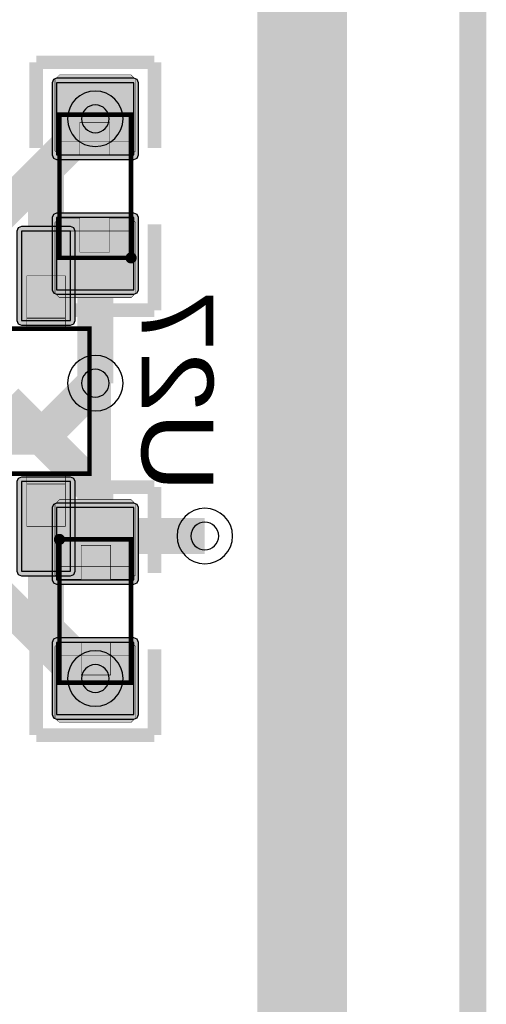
# Model space of a CAD drawing. Header units: millimetres. Extents: x -8 to 125, y -6 to 113.
# Tile 137 of 142: x 113.69 to 118.9, y 73.78 to 84.78. Entities that reach past the tile are written whole.
import ezdxf
from ezdxf.enums import TextEntityAlignment as Align

# ---------------------------------------------------------------- set-up
doc = ezdxf.new("R2010")
doc.units = ezdxf.units.MM
for name, color, linetype, true_color in [('Board Outline Layer', 7, 'Continuous', 0xff00ff), ('Bottom Layer', 7, 'Continuous', 0x0000ff), ('Bottom Paste Mask Layer', 7, 'Continuous', 0x800000), ('Bottom Silkscreen Layer', 7, 'Continuous', 0x66cc33), ('Bottom Solder Mask Layer', 7, 'Continuous', 0xaa00ff), ('Component Marking Layer', 7, 'Continuous', 0x66ffcc), ('Component Shape Layer', 7, 'Continuous', 0x00cccc), ('Hole Layer', 7, 'Continuous', 0x222222), ('Multi-Layer', 7, 'Continuous', 0xc0c0c0), ('Pin Floating Layer', 7, 'Continuous', 0xff99ff), ('Pin Soldering Layer', 7, 'Continuous', 0xcc9999), ('Top Layer', 7, 'Continuous', 0xff0000), ('Top Paste Mask Layer', 7, 'Continuous', 0x808080), ('Top Silkscreen Layer', 7, 'Continuous', 0xffcc00), ('Top Solder Mask Layer', 7, 'Continuous', 0x800080)]:
    doc.layers.add(name, color=color, linetype=linetype, true_color=true_color)
doc.styles.get("Standard").update_dxf_attribs({"font": 'arial.ttf'})

msp = doc.modelspace()

# ---------------------------------------------------------------- hatches: boundary and pattern name
at = {"layer": 'Bottom Layer'}
for points in [[(113.705, 81.418), (114.255, 81.418), (114.255, 82.418), (113.705, 82.418)], [(113.705, 78.618), (114.255, 78.618), (114.255, 79.618), (113.705, 79.618)]]:
    msp.add_hatch(color=256, dxfattribs=at).paths.add_polyline_path(points)
at = {"layer": 'Bottom Paste Mask Layer'}
for points in [[(113.705, 81.418), (114.255, 81.418), (114.255, 82.418), (113.705, 82.418)], [(113.705, 78.618), (114.255, 78.618), (114.255, 79.618), (113.705, 79.618)]]:
    msp.add_hatch(color=256, dxfattribs=at).paths.add_polyline_path(points)
at = {"layer": 'Bottom Solder Mask Layer'}
for points in [[(113.705, 81.367), (114.255, 81.367), (114.291, 81.382), (114.306, 81.418), (114.306, 82.418), (114.291, 82.454), (114.255, 82.469), (113.705, 82.469), (113.669, 82.454), (113.654, 82.418), (113.654, 81.418), (113.669, 81.382)], [(113.705, 78.567), (114.255, 78.567), (114.291, 78.582), (114.306, 78.618), (114.306, 79.618), (114.291, 79.654), (114.255, 79.669), (113.705, 79.669), (113.669, 79.654), (113.654, 79.618), (113.654, 78.618), (113.669, 78.582)]]:
    msp.add_hatch(color=256, dxfattribs=at).paths.add_polyline_path(points)
at = {"layer": 'Component Marking Layer'}
for points in [[(114.87, 82.118, 1), (114.99, 82.118, 1)], [(114.07, 78.972, 1), (114.19, 78.972, 1)]]:
    msp.add_hatch(color=256, dxfattribs=at).paths.add_polyline_path(points)
at = {"layer": 'Pin Floating Layer'}
for points in [[(114.195, 81.453), (113.765, 81.453), (113.765, 81.308), (114.195, 81.308)], [(113.765, 79.583), (114.195, 79.583), (114.195, 79.728), (113.765, 79.728)]]:
    msp.add_hatch(color=256, dxfattribs=at).paths.add_polyline_path(points)
at = {"layer": 'Pin Soldering Layer'}
for points in [[(114.93, 83.718), (114.13, 83.718), (114.13, 83.418), (114.93, 83.418)], [(114.93, 82.118), (114.13, 82.118), (114.13, 82.418), (114.93, 82.418)], [(113.765, 81.443), (114.195, 81.443), (114.195, 81.918), (113.765, 81.918)], [(113.765, 79.593), (114.195, 79.593), (114.195, 79.118), (113.765, 79.118)], [(114.13, 78.972), (114.93, 78.972), (114.93, 78.672), (114.13, 78.672)], [(114.13, 77.372), (114.93, 77.372), (114.93, 77.672), (114.13, 77.672)]]:
    msp.add_hatch(color=256, dxfattribs=at).paths.add_polyline_path(points)
at = {"layer": 'Top Layer'}
for points in [[(114.098, 83.268), (114.962, 83.268), (114.962, 84.075), (114.098, 84.075)], [(114.098, 81.762), (114.962, 81.762), (114.962, 82.568), (114.098, 82.568)], [(114.962, 79.328), (114.098, 79.328), (114.098, 78.522), (114.962, 78.522)], [(114.962, 77.821), (114.098, 77.821), (114.098, 77.015), (114.962, 77.015)]]:
    msp.add_hatch(color=256, dxfattribs=at).paths.add_polyline_path(points)
at = {"layer": 'Top Paste Mask Layer'}
for points in [[(114.08, 84.113), (114.08, 83.313), (114.13, 83.263), (114.358, 83.263), (114.358, 83.633), (114.688, 83.633), (114.688, 83.263), (114.93, 83.263), (114.98, 83.313), (114.98, 84.113), (114.93, 84.163), (114.13, 84.163)], [(114.13, 82.563), (114.358, 82.563), (114.358, 82.183), (114.688, 82.183), (114.688, 82.563), (114.93, 82.563), (114.98, 82.513), (114.98, 81.723), (114.93, 81.673), (114.13, 81.673), (114.08, 81.723), (114.08, 82.513)], [(114.93, 78.527), (114.702, 78.527), (114.702, 78.906), (114.372, 78.906), (114.372, 78.527), (114.13, 78.527), (114.08, 78.576), (114.08, 79.366), (114.13, 79.417), (114.93, 79.417), (114.98, 79.366), (114.98, 78.576)], [(114.98, 76.976), (114.98, 77.776), (114.93, 77.827), (114.702, 77.827), (114.702, 77.457), (114.372, 77.457), (114.372, 77.827), (114.13, 77.827), (114.08, 77.776), (114.08, 76.976), (114.13, 76.927), (114.93, 76.927)]]:
    msp.add_hatch(color=256, dxfattribs=at).paths.add_polyline_path(points)
at = {"layer": 'Top Solder Mask Layer'}
for points in [[(114.098, 83.217), (114.962, 83.217), (114.998, 83.232), (115.013, 83.268), (115.013, 84.075), (114.998, 84.111), (114.962, 84.126), (114.098, 84.126), (114.062, 84.111), (114.047, 84.075), (114.047, 83.268), (114.062, 83.232)], [(114.098, 81.711), (114.962, 81.711), (114.998, 81.726), (115.013, 81.762), (115.013, 82.568), (114.998, 82.604), (114.962, 82.619), (114.098, 82.619), (114.062, 82.604), (114.047, 82.568), (114.047, 81.762), (114.062, 81.726)], [(114.962, 79.379), (114.098, 79.379), (114.062, 79.364), (114.047, 79.328), (114.047, 78.522), (114.062, 78.486), (114.098, 78.471), (114.962, 78.471), (114.998, 78.486), (115.013, 78.522), (115.013, 79.328), (114.998, 79.364)], [(114.962, 77.872), (114.098, 77.872), (114.062, 77.857), (114.047, 77.821), (114.047, 77.015), (114.062, 76.979), (114.098, 76.964), (114.962, 76.964), (114.998, 76.979), (115.013, 77.015), (115.013, 77.821), (114.998, 77.857)]]:
    msp.add_hatch(color=256, dxfattribs=at).paths.add_polyline_path(points)

# ---------------------------------------------------------------- linework, layer by layer
at = {"layer": 'Board Outline Layer', "const_width": 0.3}
msp.add_lwpolyline([(2.794, 100.008), (116.078, 100.008), (118.746, 97.536), (118.746, 3.262), (115.042, 0.008), (2.754, 0.008), (0, 3.262), (0, 96.754)], close=True, dxfattribs=at)
at = {"layer": 'Bottom Layer'}
for points, const_width in [([(116.84, 89.408), (116.84, 13.208)], 1), ([(114.53, 83.672), (113.98, 83.121)], 0.4), ([(113.98, 83.121), (113.98, 81.918)], 0.4), ([(114.53, 80.718), (113.93, 80.118)], 0.4), ([(113.93, 80.118), (112.53, 80.118)], 0.4), ([(113.98, 77.968), (113.98, 79.118)], 0.4), ([(114.53, 77.418), (113.98, 77.968)], 0.4)]:
    msp.add_lwpolyline(points, dxfattribs=dict(at, const_width=const_width))
for points in [[(113.705, 81.418), (114.255, 81.418), (114.255, 82.418), (113.705, 82.418)], [(113.705, 78.618), (114.255, 78.618), (114.255, 79.618), (113.705, 79.618)]]:
    msp.add_lwpolyline(points, close=True, dxfattribs=at)
at = {"layer": 'Bottom Paste Mask Layer'}
for points in [[(113.705, 81.418), (114.255, 81.418), (114.255, 82.418), (113.705, 82.418)], [(113.705, 78.618), (114.255, 78.618), (114.255, 79.618), (113.705, 79.618)]]:
    msp.add_lwpolyline(points, close=True, dxfattribs=at)
at = {"layer": 'Bottom Silkscreen Layer', "const_width": 0.254}
msp.add_lwpolyline([(114.58, 79.618), (114.58, 81.418)], dxfattribs=at)
msp.add_lwpolyline([(114.58, 79.618), (114.58, 81.418)], dxfattribs=at)
at = {"layer": 'Bottom Solder Mask Layer'}
for points in [[(113.705, 81.367), (114.255, 81.367), (114.291, 81.382), (114.306, 81.418), (114.306, 82.418), (114.291, 82.454), (114.255, 82.469), (113.705, 82.469), (113.669, 82.454), (113.654, 82.418), (113.654, 81.418), (113.669, 81.382)], [(113.705, 78.567), (114.255, 78.567), (114.291, 78.582), (114.306, 78.618), (114.306, 79.618), (114.291, 79.654), (114.255, 79.669), (113.705, 79.669), (113.669, 79.654), (113.654, 79.618), (113.654, 78.618), (113.669, 78.582)]]:
    msp.add_lwpolyline(points, close=True, dxfattribs=at)
at = {"layer": 'Component Marking Layer', "const_width": 0.00508}
for points in [[(114.87, 82.118, 1), (114.99, 82.118, 1)], [(114.07, 78.972, 1), (114.19, 78.972, 1)]]:
    msp.add_lwpolyline(points, format="xyb", close=True, dxfattribs=at)
at = {"layer": 'Component Shape Layer', "const_width": 0.0508}
for points in [[(114.93, 82.118), (114.13, 82.118), (114.13, 83.718), (114.93, 83.718)], [(114.93, 82.118), (114.13, 82.118), (114.13, 83.718), (114.93, 83.718)], [(111.595, 79.708), (114.465, 79.708), (114.465, 81.328), (111.595, 81.328)], [(111.595, 79.708), (114.465, 79.708), (114.465, 81.328), (111.595, 81.328)], [(114.13, 78.972), (114.93, 78.972), (114.93, 77.372), (114.13, 77.372)], [(114.13, 78.972), (114.93, 78.972), (114.93, 77.372), (114.13, 77.372)]]:
    msp.add_lwpolyline(points, close=True, dxfattribs=at)
at = {"layer": 'Hole Layer'}
for points in [[(114.375, 83.672, 1), (114.685, 83.672), (114.685, 83.672, 1), (114.375, 83.672)], [(114.375, 80.718, 1), (114.685, 80.718), (114.685, 80.718, 1), (114.375, 80.718)], [(115.598, 79.01, 1), (115.908, 79.01), (115.908, 79.01, 1), (115.598, 79.01)], [(114.375, 77.418, 1), (114.685, 77.418), (114.685, 77.418, 1), (114.375, 77.418)]]:
    msp.add_lwpolyline(points, format="xyb", dxfattribs=at)
at = {"layer": 'Multi-Layer'}
for points in [[(114.22, 83.672, 1), (114.84, 83.672), (114.84, 83.672, 1), (114.22, 83.672)], [(114.22, 80.718, 1), (114.84, 80.718), (114.84, 80.718, 1), (114.22, 80.718)], [(115.443, 79.01, 1), (116.063, 79.01), (116.063, 79.01, 1), (115.443, 79.01)], [(114.22, 77.418, 1), (114.84, 77.418), (114.84, 77.418, 1), (114.22, 77.418)]]:
    msp.add_lwpolyline(points, format="xyb", dxfattribs=at)
at = {"layer": 'Pin Floating Layer', "const_width": 0.00508}
for points in [[(114.195, 81.453), (113.765, 81.453), (113.765, 81.308), (114.195, 81.308)], [(114.195, 81.453), (113.765, 81.453), (113.765, 81.308), (114.195, 81.308)], [(113.765, 79.583), (114.195, 79.583), (114.195, 79.728), (113.765, 79.728)], [(113.765, 79.583), (114.195, 79.583), (114.195, 79.728), (113.765, 79.728)]]:
    msp.add_lwpolyline(points, close=True, dxfattribs=at)
at = {"layer": 'Pin Soldering Layer', "const_width": 0.00508}
for points in [[(114.93, 83.718), (114.13, 83.718), (114.13, 83.418), (114.93, 83.418)], [(114.93, 83.718), (114.13, 83.718), (114.13, 83.418), (114.93, 83.418)], [(114.93, 82.118), (114.13, 82.118), (114.13, 82.418), (114.93, 82.418)], [(114.93, 82.118), (114.13, 82.118), (114.13, 82.418), (114.93, 82.418)], [(113.765, 81.443), (114.195, 81.443), (114.195, 81.918), (113.765, 81.918)], [(113.765, 81.443), (114.195, 81.443), (114.195, 81.918), (113.765, 81.918)], [(113.765, 79.593), (114.195, 79.593), (114.195, 79.118), (113.765, 79.118)], [(113.765, 79.593), (114.195, 79.593), (114.195, 79.118), (113.765, 79.118)], [(114.13, 78.972), (114.93, 78.972), (114.93, 78.672), (114.13, 78.672)], [(114.13, 78.972), (114.93, 78.972), (114.93, 78.672), (114.13, 78.672)], [(114.13, 77.372), (114.93, 77.372), (114.93, 77.672), (114.13, 77.672)], [(114.13, 77.372), (114.93, 77.372), (114.93, 77.672), (114.13, 77.672)]]:
    msp.add_lwpolyline(points, close=True, dxfattribs=at)
at = {"layer": 'Top Layer'}
for points, const_width in [([(116.84, 89.408), (116.84, 16.51)], 1), ([(114.53, 83.672), (113.023, 82.165)], 0.4), ([(114.53, 80.718), (114.53, 82.165)], 0.4), ([(109.13, 80.518), (113.53, 80.518)], 0.4), ([(113.53, 80.518), (114.53, 79.518)], 0.4), ([(114.53, 79.518), (114.53, 78.925)], 0.4), ([(114.53, 78.925), (114.615, 79.01)], 0.4), ([(114.615, 79.01), (115.753, 79.01)], 0.4), ([(114.384, 77.418), (112.93, 78.872)], 0.4), ([(114.53, 77.418), (114.384, 77.418)], 0.4)]:
    msp.add_lwpolyline(points, dxfattribs=dict(at, const_width=const_width))
for points in [[(114.098, 83.268), (114.962, 83.268), (114.962, 84.075), (114.098, 84.075)], [(114.098, 81.762), (114.962, 81.762), (114.962, 82.568), (114.098, 82.568)], [(114.962, 79.328), (114.098, 79.328), (114.098, 78.522), (114.962, 78.522)], [(114.962, 77.821), (114.098, 77.821), (114.098, 77.015), (114.962, 77.015)]]:
    msp.add_lwpolyline(points, close=True, dxfattribs=at)
at = {"layer": 'Top Paste Mask Layer', "const_width": 0.00508}
for points in [[(114.08, 84.113), (114.08, 83.313), (114.13, 83.263), (114.358, 83.263), (114.358, 83.633), (114.688, 83.633), (114.688, 83.263), (114.93, 83.263), (114.98, 83.313), (114.98, 84.113), (114.93, 84.163), (114.13, 84.163)], [(114.08, 84.113), (114.08, 83.313), (114.13, 83.263), (114.358, 83.263), (114.358, 83.633), (114.688, 83.633), (114.688, 83.263), (114.93, 83.263), (114.98, 83.313), (114.98, 84.113), (114.93, 84.163), (114.13, 84.163)], [(114.13, 82.563), (114.358, 82.563), (114.358, 82.183), (114.688, 82.183), (114.688, 82.563), (114.93, 82.563), (114.98, 82.513), (114.98, 81.723), (114.93, 81.673), (114.13, 81.673), (114.08, 81.723), (114.08, 82.513)], [(114.13, 82.563), (114.358, 82.563), (114.358, 82.183), (114.688, 82.183), (114.688, 82.563), (114.93, 82.563), (114.98, 82.513), (114.98, 81.723), (114.93, 81.673), (114.13, 81.673), (114.08, 81.723), (114.08, 82.513)], [(114.93, 78.527), (114.702, 78.527), (114.702, 78.906), (114.372, 78.906), (114.372, 78.527), (114.13, 78.527), (114.08, 78.576), (114.08, 79.366), (114.13, 79.417), (114.93, 79.417), (114.98, 79.366), (114.98, 78.576)], [(114.93, 78.527), (114.702, 78.527), (114.702, 78.906), (114.372, 78.906), (114.372, 78.527), (114.13, 78.527), (114.08, 78.576), (114.08, 79.366), (114.13, 79.417), (114.93, 79.417), (114.98, 79.366), (114.98, 78.576)], [(114.98, 76.976), (114.98, 77.776), (114.93, 77.827), (114.702, 77.827), (114.702, 77.457), (114.372, 77.457), (114.372, 77.827), (114.13, 77.827), (114.08, 77.776), (114.08, 76.976), (114.13, 76.927), (114.93, 76.927)], [(114.98, 76.976), (114.98, 77.776), (114.93, 77.827), (114.702, 77.827), (114.702, 77.457), (114.372, 77.457), (114.372, 77.827), (114.13, 77.827), (114.08, 77.776), (114.08, 76.976), (114.13, 76.927), (114.93, 76.927)]]:
    msp.add_lwpolyline(points, close=True, dxfattribs=at)
at = {"layer": 'Top Silkscreen Layer', "const_width": 0.152}
for points in [[(115.191, 84.303), (113.87, 84.303)], [(113.87, 84.303), (113.87, 83.344)], [(115.191, 84.303), (113.87, 84.303)], [(113.87, 84.303), (113.87, 83.344)], [(115.191, 83.344), (115.191, 84.303)], [(115.191, 83.344), (115.191, 84.303)], [(113.87, 81.533), (113.87, 82.492)], [(113.87, 81.533), (113.87, 82.492)], [(115.191, 82.492), (115.191, 81.533)], [(115.191, 82.492), (115.191, 81.533)], [(115.191, 81.533), (113.87, 81.533)], [(115.191, 81.533), (113.87, 81.533)], [(113.87, 78.598), (113.87, 79.557)], [(113.87, 79.557), (115.191, 79.557)], [(113.87, 78.598), (113.87, 79.557)], [(113.87, 79.557), (115.191, 79.557)], [(115.191, 79.557), (115.191, 78.598)], [(115.191, 79.557), (115.191, 78.598)], [(113.87, 77.745), (113.87, 76.786)], [(113.87, 77.745), (113.87, 76.786)], [(115.191, 76.786), (115.191, 77.745)], [(115.191, 76.786), (115.191, 77.745)], [(113.87, 76.786), (115.191, 76.786)], [(113.87, 76.786), (115.191, 76.786)]]:
    msp.add_lwpolyline(points, dxfattribs=at)
at = {"layer": 'Top Solder Mask Layer'}
for points in [[(114.098, 83.217), (114.962, 83.217), (114.998, 83.232), (115.013, 83.268), (115.013, 84.075), (114.998, 84.111), (114.962, 84.126), (114.098, 84.126), (114.062, 84.111), (114.047, 84.075), (114.047, 83.268), (114.062, 83.232)], [(114.098, 81.711), (114.962, 81.711), (114.998, 81.726), (115.013, 81.762), (115.013, 82.568), (114.998, 82.604), (114.962, 82.619), (114.098, 82.619), (114.062, 82.604), (114.047, 82.568), (114.047, 81.762), (114.062, 81.726)], [(114.962, 79.379), (114.098, 79.379), (114.062, 79.364), (114.047, 79.328), (114.047, 78.522), (114.062, 78.486), (114.098, 78.471), (114.962, 78.471), (114.998, 78.486), (115.013, 78.522), (115.013, 79.328), (114.998, 79.364)], [(114.962, 77.872), (114.098, 77.872), (114.062, 77.857), (114.047, 77.821), (114.047, 77.015), (114.062, 76.979), (114.098, 76.964), (114.962, 76.964), (114.998, 76.979), (115.013, 77.015), (115.013, 77.821), (114.998, 77.857)]]:
    msp.add_lwpolyline(points, close=True, dxfattribs=at)

# ---------------------------------------------------------------- texts
at = {"layer": 'Bottom Silkscreen Layer', "text_generation_flag": 2, "width": 1.1}
msp.add_text('U27', height=0.8001, rotation=630, dxfattribs=at).set_placement((114.808, 79.502), align=Align.BOTTOM_LEFT)

doc.saveas('drawing.dxf')
